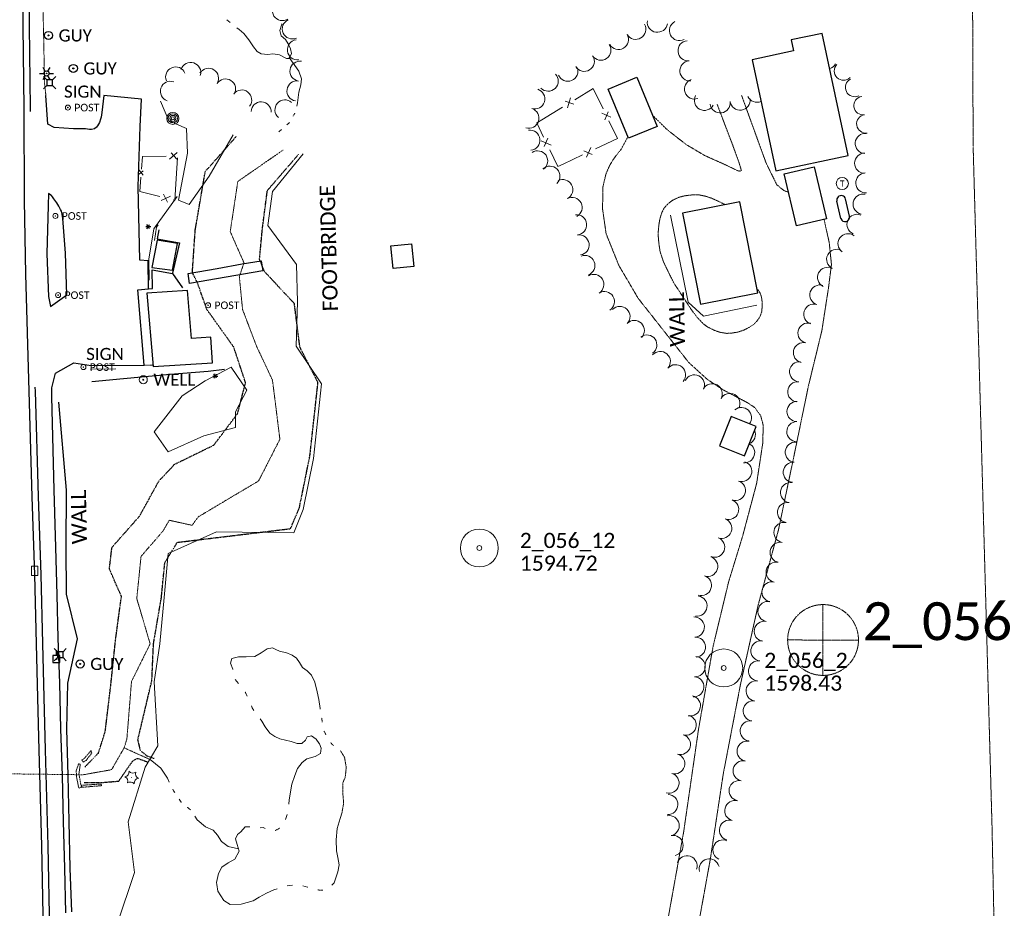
# Model space of a CAD drawing. Extents: x 386237 to 390135, y 96958 to 113752.
# Tile 69 of 116: x 388613 to 389003, y 103541 to 103892. Entities that reach past the tile are written whole.
import ezdxf
from ezdxf.enums import TextEntityAlignment as Align
from ezdxf.lldxf.tags import DXFTag

# ---------------------------------------------------------------- set-up
doc = ezdxf.new("R2010")
doc.units = 0
doc.header["$MEASUREMENT"] = 0
for name, pattern in [('Echnl', [0.68, 0.25, -0.03, 0.02, -0.03, 0.02, -0.03, 0.02, -0.03, 0.25]), ('Wisdot1', [0.0625, 0.03125, -0.03125]), ('Wisdot3', [0.1875, 0.125, -0.0625]), ('Wisdot5', [0.1, 0.05, -0.05]), ('Wisdot6', [0.375, 0.125, -0.0625, 0.03125, -0.0625, 0.03125, -0.0625])]:
    doc.linetypes.add(name, pattern=pattern)
for name, color, linetype, lineweight in [('E_BLD', 231, 'Continuous', 25), ('E_DRN', 41, 'Continuous', 18), ('E_DRN_Pipe', 171, 'Wisdot5', 18), ('E_DTM_BreakLines', 31, 'Continuous', 25), ('E_DWY', 51, 'Wisdot3', 18), ('E_FEN_Generic', 41, 'Efen', 18), ('E_LAND_TreeLine', 81, 'Etrel', 18), ('E_LAND_Vegetation', 81, 'Continuous', 18), ('E_LTG', 21, 'Continuous', 25), ('E_MAP_Limits', 81, 'Wisdot3', 18), ('E_MAP_PassPoints', 41, 'Continuous', 18), ('E_MISCPROP', 31, 'Continuous', 18), ('E_MISCPROP_Railing', 31, 'Continuous', 18), ('E_MISCPROP_Solid', 231, 'Continuous', 18), ('E_MISCPROP_Well', 131, 'Continuous', 18), ('E_PATH_Sidewalk', 51, 'Wisdot5', 18), ('E_RDWY', 21, 'Continuous', 25), ('E_RDWY_AsphConc', 201, 'Continuous', 25), ('E_SGN', 21, 'Continuous', 18), ('E_STRUCT', 41, 'Continuous', 25), ('E_STRUCT_WingWall', 41, 'Wisdot1', 18), ('E_UTL_AG_Bold', 31, 'Continuous', 25), ('E_UTL_EGuyWire', 201, 'Continuous', 25), ('E_UTL_EPowerPole', 231, 'Eelec', 25), ('E_WAL', 41, 'Continuous', 25), ('E_WTR', 131, 'Wisdot6', 18), ('E_WTR_Channel', 131, 'Echnl', 18), ('E_WTR_Edge', 131, 'Echnl', 25), ('E_WTR_Elevations', 131, 'Continuous', 18)]:
    doc.layers.add(name, color=color, linetype=linetype, lineweight=lineweight)
doc.styles.add('CalibriLight', font='calibril.ttf')
tags = doc.linetypes.add('Eelec', pattern='A,0.275,-0.05,["E",CalibriLight,S=0.07,R=0,X=-0.025,Y=-0.035],-0.05,0.875', length=1.25).pattern_tags.tags
tags[6] = DXFTag(74, 10)
doc.linetypes.add('Efen', pattern='A,0.105,-0.0325,[20,dgnlstyle-ewdotudls.shx,S=0.000293,R=0,X=0,Y=0],-0.0325,0.105', length=0.275)
doc.linetypes.add('Etrel', pattern='A,0,[14,dgnlstyle-ewdotudls.shx,S=0.00065925,R=0,X=0,Y=0],-0.082294', length=0.082294)

# ---------------------------------------------------------------- blocks, each defined once
blk = doc.blocks.new('PP')
at = {"layer": 'E_MAP_PassPoints', "lineweight": 0}
for radius in [7.5, 0.96]:
    blk.add_circle((0, 0), radius, dxfattribs=at)
blk = doc.blocks.new('PHOTOC')
at = {"layer": 'E_MAP_Limits', "lineweight": 0}
for p, q in [((0.12, 14.06), (0.06, -13.8)), ((-13.79, 0.03), (14.12, 0.01))]:
    blk.add_line(p, q, dxfattribs=at)
blk.add_circle((0.17, 0.03), 14, dxfattribs=at)
blk = doc.blocks.new('GUY')
at = {"color": 0, "linetype": 'ByBlock', "lineweight": -2, "transparency": 16777216}
for radius in [4, 0.5]:
    blk.add_circle((0, 0), radius, dxfattribs=at)
at = {"color": 0, "linetype": 'ByBlock', "lineweight": -2, "transparency": 16777216, "style": 'CalibriLight'}
blk.add_text('GUY', height=12, dxfattribs=at).set_placement((10, 0), align=Align.MIDDLE_LEFT)
blk = doc.blocks.new('INLET')
at = {"color": 0, "linetype": 'ByBlock', "lineweight": -2, "transparency": 16777216, "flags": 128}
blk.add_lwpolyline([(-7.5, 10), (7.5, 10), (7.5, 0), (-7.5, 0)], close=True, dxfattribs=at)
blk = doc.blocks.new('LPOL')
at = {"color": 0, "linetype": 'ByBlock', "lineweight": -2, "transparency": 16777216}
for p, q in [((-4, 0), (-1.5, 0)), ((-0.75, 1.3), (-2, 3.46)), ((0.75, 1.3), (2, 3.46)), ((1.5, 0), (4, 0)), ((-2, -3.46), (-0.75, -1.3)), ((2, -3.46), (0.75, -1.3))]:
    blk.add_line(p, q, dxfattribs=at)
for radius in [1.5, 1.5, 1.5, 0.125]:
    blk.add_circle((0, 0), radius, dxfattribs=at)
blk = doc.blocks.new('PED')
at = {"color": 0, "linetype": 'ByBlock', "lineweight": -2, "transparency": 16777216}
for p, q in [((-2.5, 2.5), (-5.33, 5.33)), ((2.5, 2.5), (5.33, 5.33)), ((-2.5, -2.5), (-5.33, -5.33)), ((2.5, -2.5), (5.33, -5.33))]:
    blk.add_line(p, q, dxfattribs=at)
at = {"color": 0, "linetype": 'ByBlock', "lineweight": -2, "transparency": 16777216, "flags": 128}
blk.add_lwpolyline([(-2.5, -2.5), (2.5, -2.5), (2.5, 2.5), (-2.5, 2.5)], close=True, dxfattribs=at)
blk = doc.blocks.new('POLE')
at = {"color": 0, "linetype": 'ByBlock', "lineweight": -2, "transparency": 16777216}
for radius in [4.46, 3.35, 2.23, 1.12]:
    blk.add_circle((0, 0), radius, dxfattribs=at)
blk = doc.blocks.new('PPOL')
at = {"color": 0, "linetype": 'ByBlock', "lineweight": -2, "transparency": 16777216}
blk.add_line((-0.1, 4.5), (-0.1, 11.6), dxfattribs=at)
at = {"color": 0, "linetype": 'ByBlock', "lineweight": -2, "transparency": 16777216, "flags": 128}
blk.add_lwpolyline([(-4.6, -4.5), (4.4, -4.5), (4.4, 4.5), (-4.6, 4.5)], close=True, dxfattribs=at)
at = {"color": 0, "linetype": 'ByBlock', "lineweight": -2, "transparency": 16777216}
blk.add_circle((0, 0), 0.582, dxfattribs=at)
blk = doc.blocks.new('SIGN')
at = {"color": 0, "linetype": 'ByBlock', "lineweight": -2, "transparency": 16777216, "style": 'CalibriLight'}
blk.add_text('SIGN', height=12, dxfattribs=at).set_placement((0, 0), align=Align.MIDDLE_CENTER)
blk = doc.blocks.new('TANK')
at = {"color": 0, "linetype": 'ByBlock', "lineweight": -2, "transparency": 16777216}
blk.add_circle((0, 0), 10.9, dxfattribs=at)
at = {"color": 0, "linetype": 'ByBlock', "lineweight": -2, "transparency": 16777216, "style": 'CalibriLight'}
blk.add_text('T', height=10.8, dxfattribs=at).set_placement((0, 0), align=Align.MIDDLE_CENTER)
blk = doc.blocks.new('WELL')
at = {"color": 0, "linetype": 'ByBlock', "lineweight": -2, "transparency": 16777216}
for radius in [4, 0.5]:
    blk.add_circle((0, 0), radius, dxfattribs=at)
at = {"color": 0, "linetype": 'ByBlock', "lineweight": -2, "transparency": 16777216, "style": 'CalibriLight'}
blk.add_text('WELL', height=12, dxfattribs=at).set_placement((10, 0), align=Align.MIDDLE_LEFT)

msp = doc.modelspace()

# ---------------------------------------------------------------- linework, layer by layer
at = {"layer": 'E_BLD', "ltscale": 5}
for p, q in [((388930.62, 103886.85), (388918.37, 103884.25)), ((388918.37, 103884.25), (388919.3, 103879.89)), ((388940.88, 103838.6), (388930.62, 103886.85)), ((388919.3, 103879.89), (388902.89, 103876.41)), ((388902.89, 103876.41), (388912.23, 103832.5)), ((388845.96, 103864.85), (388857.34, 103869.55)), ((388857.34, 103869.55), (388865.39, 103850.05)), ((388854.01, 103845.35), (388845.96, 103864.85)), ((388865.39, 103850.05), (388854.01, 103845.35)), ((388912.23, 103832.5), (388940.88, 103838.6)), ((388915.62, 103831.34), (388927.51, 103834.1)), ((388927.51, 103834.1), (388932.3, 103813.49)), ((388920.41, 103810.72), (388915.62, 103831.34)), ((388898.01, 103820.24), (388875.35, 103815.74)), ((388905.14, 103784.31), (388898.01, 103820.24)), ((388875.35, 103815.74), (388882.48, 103779.82)), ((388932.3, 103813.49), (388920.41, 103810.72)), ((388667.76, 103805.1), (388665.62, 103794.31)), ((388675.78, 103803.77), (388667.76, 103805.1)), ((388673.84, 103793.21), (388675.78, 103803.77)), ((388760.07, 103802.9), (388768.32, 103803.64)), ((388760.98, 103793.88), (388760.07, 103802.9)), ((388768.32, 103803.64), (388769.21, 103794.71)), ((388665.62, 103794.31), (388673.84, 103793.21)), ((388769.21, 103794.71), (388760.98, 103793.88)), ((388679.71, 103785.13), (388663.63, 103784.1)), ((388663.63, 103784.1), (388666.16, 103755.1)), ((388681.27, 103766.13), (388679.71, 103785.13)), ((388882.48, 103779.82), (388905.14, 103784.31)), ((388688.89, 103766.75), (388681.27, 103766.13)), ((388689.56, 103756.62), (388688.89, 103766.77)), ((388689.56, 103756.62), (388688.89, 103766.75)), ((388666.16, 103755.1), (388689.56, 103756.62)), ((388894.58, 103735.36), (388889.98, 103723.75)), ((388904.51, 103731.43), (388894.58, 103735.36)), ((388899.91, 103719.81), (388904.51, 103731.43)), ((388889.98, 103723.75), (388899.91, 103719.81))]:
    msp.add_line(p, q, dxfattribs=at)
at = {"layer": 'E_BLD'}
for p, q in [((388941.4, 103814.51), (388939.83, 103821.36)), ((388938.01, 103813.63), (388936.42, 103820.55))]:
    msp.add_line(p, q, dxfattribs=at)
for centre, start, end in [((388938.13, 103820.94), 13.7305, 196.1909), ((388939.69, 103814.13), 196.5496, 12.5669)]:
    msp.add_arc(centre, 1.75, start, end, dxfattribs=at)
at = {"layer": 'E_DRN_Pipe', "ltscale": 5}
msp.add_line((388638.47, 103593.67), (388555.54, 103594.71), dxfattribs=at)
at = {"layer": 'E_DTM_BreakLines'}
for p, q in [((388631.86, 103706.18), (388628.86, 103741.08)), ((388631.79, 103683.73), (388631.86, 103706.18)), ((388631.9, 103665.04), (388631.79, 103683.73)), ((388636.2, 103647.38), (388631.9, 103665.04)), ((388632.49, 103629.92), (388636.2, 103647.38)), ((388632.03, 103611.76), (388632.49, 103629.92)), ((388632.59, 103593.36), (388632.03, 103611.76)), ((388632.93, 103575.17), (388632.59, 103593.36)), ((388633.37, 103556.68), (388632.93, 103575.17)), ((388633.97, 103539.41), (388633.37, 103556.68))]:
    msp.add_line(p, q, dxfattribs=at)
at = {"layer": 'E_DWY', "flags": 128}
for points in [[(388898.78, 103862.25), (388908.43, 103835.61), (388912.68, 103826.97), (388915.48, 103824.69), (388917.33, 103823.99)], [(388863.9, 103854.11), (388869.17, 103848.93), (388876.69, 103843), (388884.05, 103838.62), (388892.95, 103834.61), (388897.31, 103832.49), (388898.11, 103832.38), (388898.68, 103832.63), (388897.77, 103835.7), (388895.29, 103842.54), (388889.06, 103858.88)], [(388827.93, 103473.52), (388836.86, 103472.79), (388844.79, 103474.4), (388850.54, 103477.95), (388856.95, 103484.73), (388860.03, 103493.14), (388867.59, 103525.1), (388875.87, 103571.15), (388881.75, 103611.82), (388887.48, 103644.38), (388893.55, 103669.68), (388899.16, 103688.02), (388904.71, 103708.92), (388907.18, 103725.16), (388907.26, 103732.07), (388906.29, 103735.72), (388903.99, 103738.84), (388901.23, 103740.73), (388891.84, 103745.68), (388885.29, 103749.94), (388877.88, 103756.68), (388857.9, 103782.05), (388850.24, 103795.08), (388845.21, 103807.59), (388843.81, 103817.31), (388843.9, 103826), (388845.14, 103831.26), (388846.57, 103834.57), (388848.09, 103837.09), (388851.22, 103841.16), (388853.71, 103845.76), (388853.76, 103845.95)], [(388904.88, 103785.61), (388905.38, 103785.33), (388906.12, 103784.1), (388906.62, 103782.58), (388906.92, 103780.35), (388906.78, 103777.04), (388906.21, 103775.27), (388905.4, 103773.82), (388903.93, 103772.09), (388902.02, 103770.73), (388899.67, 103769.53), (388897.29, 103768.73), (388895.2, 103768.38), (388892.89, 103768.21), (388890.31, 103768.63), (388888.11, 103769.36), (388885.37, 103770.73), (388883.58, 103772.05), (388881.2, 103774.54), (388878.74, 103777.85), (388871.99, 103788.12), (388869.75, 103792.62), (388867.83, 103796.6), (388866.52, 103800.65), (388866.02, 103804.16), (388865.75, 103807.49), (388866.02, 103810.88), (388866.44, 103813.46), (388867.21, 103815.93), (388868.06, 103817.67), (388869.59, 103819.4), (388871.56, 103820.9), (388873.98, 103822.04), (388876.25, 103822.62), (388879.57, 103823.03), (388881.9, 103823), (388884.7, 103822.4), (388886.9, 103821.66), (388889.27, 103820.6), (388892.3, 103819.11)], [(388931.35, 103813.27), (388933.38, 103804.23), (388934.28, 103795.45), (388933.08, 103786.04), (388930.47, 103769.2), (388925.2, 103747.54), (388920.33, 103723.95), (388913.32, 103690.46), (388905.32, 103660.82), (388898.3, 103629.31), (388891.49, 103593.88), (388886.44, 103560.59), (388876.88, 103507.7), (388872.07, 103483.52), (388871.74, 103475.2), (388873.4, 103470.64), (388877.36, 103468.83)]]:
    msp.add_lwpolyline(points, dxfattribs=at)
at = {"layer": 'E_FEN_Generic', "flags": 128}
msp.add_lwpolyline([(388675.7, 103822.32), (388666.43, 103809.53), (388664.39, 103797.58), (388664.61, 103789.25)], dxfattribs=at)
at = {"layer": 'E_LAND_TreeLine'}
for p, q in [((388672.38, 103852.29), (388669.01, 103860.04)), ((388669.01, 103860.04), (388672.38, 103852.29)), ((388672.38, 103852.29), (388679.27, 103849.23)), ((388679.27, 103849.23), (388679.69, 103839.42)), ((388688.34, 103830.38), (388697.79, 103846.68)), ((388679.69, 103839.42), (388676.14, 103820.88)), ((388725.4, 103839.16), (388713.27, 103824.31)), ((388680.44, 103819.14), (388688.34, 103830.38)), ((388713.27, 103824.31), (388711.51, 103810.88)), ((388676.14, 103820.88), (388680.44, 103819.14)), ((388711.51, 103810.88), (388722.76, 103795.4)), ((388722.76, 103795.4), (388723.21, 103780.74)), ((388723.21, 103780.74), (388722.66, 103763.1)), ((388722.66, 103763.1), (388732.7, 103748.28)), ((388696.98, 103754.83), (388686.69, 103749.41)), ((388703.24, 103745.74), (388696.98, 103754.83)), ((388686.69, 103749.41), (388677.64, 103743.57)), ((388732.7, 103748.28), (388729.48, 103718.78)), ((388677.64, 103743.57), (388666.51, 103729.33)), ((388698.71, 103737.17), (388703.24, 103745.74)), ((388698.69, 103730.95), (388698.71, 103737.17)), ((388666.51, 103729.33), (388672.12, 103721.34)), ((388686.25, 103727.67), (388698.69, 103730.95)), ((388672.12, 103721.34), (388686.25, 103727.67)), ((388729.48, 103718.78), (388725.49, 103698.56)), ((388725.49, 103698.56), (388721.73, 103689.38)), ((388691.18, 103689.69), (388672.12, 103681.22)), ((388721.73, 103689.38), (388691.18, 103689.69)), ((388672.12, 103681.22), (388670.53, 103663.73)), ((388670.53, 103663.73), (388668.85, 103645.42)), ((388668.85, 103645.42), (388666.61, 103630.4)), ((388666.61, 103630.4), (388667.99, 103605.16)), ((388667.99, 103605.16), (388663.01, 103596.67)), ((388663.01, 103596.67), (388656.27, 103575.01)), ((388656.27, 103575.01), (388658.82, 103554.96)), ((388658.82, 103554.96), (388651.92, 103534.58))]:
    msp.add_line(p, q, dxfattribs=at)
at = {"layer": 'E_LAND_Vegetation'}
msp.add_circle((388657.65, 103592.59), 0.0558, dxfattribs=at)
for centre, radius, start, end in [((388717.25, 103895.87), 3.97, 122.7254, 302.7101), ((388721.16, 103888.6), 3.97, 113.7465, 293.7312), ((388865.48, 103891.27), 3.99, 171.278, 351.2627), ((388874.2, 103887.98), 3.99, 117.4824, 297.467), ((388856.94, 103888.46), 3.99, 210.773, 30.7576), ((388723.17, 103880.39), 3.97, 97.7515, 277.7362), ((388850.06, 103884.45), 3.99, 210.2596, 30.2443), ((388877.61, 103879.99), 3.99, 95.3134, 275.2981), ((388843.14, 103880.22), 3.99, 214.0524, 34.0371), ((388724.19, 103871.93), 3.97, 81.2813, 261.266), ((388836.58, 103875.82), 3.99, 211.8796, 31.8643), ((388878.35, 103872.04), 3.99, 95.3134, 275.2981), ((388675.06, 103869.62), 3.97, 23.0632, 203.0479), ((388681, 103871.4), 3.97, 342.5618, 162.5465), ((388688.03, 103869.09), 3.97, 327.965, 147.9497), ((388830.05, 103871.88), 3.99, 202.4206, 22.4053), ((388932.53, 103876.41), 3.66, 286.7402, 335.0385), ((388939.04, 103871.97), 3.66, 135.1219, 315.1066), ((388694.77, 103864.88), 3.97, 327.965, 147.9497), ((388822.29, 103867.99), 3.99, 223.9684, 43.953), ((388880.15, 103864.87), 3.99, 109.7826, 289.7672), ((388943.44, 103865.46), 3.66, 116.3499, 296.3346), ((388672.99, 103863.93), 3.97, 70.8682, 250.8529), ((388701.14, 103860.5), 3.97, 322.4344, 142.4191), ((388722.99, 103864.08), 3.97, 81.2813, 261.266), ((388816.99, 103860.95), 3.99, 253.0084, 72.993), ((388718.27, 103856.58), 3.97, 48.5768, 228.5615), ((388884.06, 103860.38), 3.99, 151.6264, 331.6111), ((388898.17, 103860.45), 3.99, 187.8565, 7.8412), ((388904.83, 103863.59), 3.99, 204.8542, 293.1737), ((388946.78, 103858.31), 3.66, 98.7069, 278.6916), ((388708.84, 103855.81), 3.97, 357.9623, 177.9469), ((388814.66, 103853.32), 3.99, 253.0084, 72.993), ((388890.26, 103859.36), 3.99, 187.8565, 7.8412), ((388947.89, 103851.07), 3.66, 98.7069, 278.6916), ((388815.04, 103844.59), 3.99, 276.7824, 96.767), ((388947.66, 103843.33), 3.99, 85.1069, 265.0916), ((388818.12, 103836.42), 3.99, 303.6715, 123.6561), ((388947.43, 103835.52), 3.99, 89.3092, 269.2938), ((388822.97, 103830.37), 3.99, 314.1199, 134.1046), ((388947.91, 103827.74), 3.99, 94.0937, 274.0784), ((388828.05, 103825.05), 3.99, 297.6896, 117.6743), ((388831.76, 103817.99), 3.99, 297.6896, 117.6743), ((388946.81, 103819.34), 3.99, 78.9617, 258.9464), ((388833.53, 103811.17), 3.99, 275.8897, 95.8744), ((388944.38, 103811.31), 3.99, 67.45, 247.4347), ((388834.49, 103803.17), 3.99, 278.2677, 98.2523), ((388940.85, 103803.64), 3.99, 53.4927, 233.4773), ((388836.8, 103795.08), 3.99, 291.8402, 111.8248), ((388936.36, 103797.48), 3.99, 63.1528, 243.1374), ((388932.76, 103790.37), 3.99, 63.1528, 243.1374), ((388840.33, 103787.56), 3.99, 301.7892, 121.7739), ((388929.72, 103783.39), 3.99, 72.4589, 252.4435), ((388844.53, 103780.79), 3.99, 301.7892, 121.7739), ((388850.66, 103774.89), 3.99, 316.6533, 136.638), ((388927.32, 103775.79), 3.99, 72.4589, 252.4435), ((388856.33, 103769.36), 3.99, 315.2906, 135.2753), ((388925.03, 103768.33), 3.99, 76.7929, 256.7776), ((388861.29, 103763.63), 3.99, 305.427, 125.4117), ((388923.21, 103760.56), 3.99, 76.7929, 256.7776), ((388866.61, 103757.1), 3.99, 318.9137, 138.8984), ((388872.62, 103751.86), 3.99, 318.9137, 138.8984), ((388921.7, 103753.05), 3.99, 84.8181, 264.8028), ((388880.11, 103747.85), 3.99, 334.2799, 154.2646), ((388887.14, 103744.33), 3.99, 331.3804, 151.365), ((388920.97, 103745.11), 3.99, 84.8181, 264.8028), ((388894.14, 103740.51), 3.99, 331.3804, 151.365), ((388920.68, 103737.32), 3.99, 89.5513, 269.536), ((388898.67, 103734.94), 3.99, 322.1674, 129.5674), ((388920.62, 103729.35), 3.99, 89.5513, 269.536), ((388900.26, 103728.29), 3.99, 292.9319, 23.8519), ((388899.96, 103721.05), 3.99, 263.0848, 62.497), ((388919.99, 103721.22), 3.99, 84.3901, 264.3748), ((388898.81, 103713.61), 3.99, 251.5468, 71.5314), ((388919.21, 103713.29), 3.99, 84.3901, 264.3748), ((388896.29, 103706.05), 3.99, 251.5468, 71.5314), ((388918.11, 103705.28), 3.99, 81.389, 261.3736), ((388893.65, 103698.59), 3.99, 249.8617, 69.8464), ((388916.92, 103697.4), 3.99, 81.389, 261.3736), ((388890.9, 103691.11), 3.99, 249.8617, 69.8464), ((388915.51, 103689.47), 3.99, 79.1885, 259.1732), ((388888.09, 103683.67), 3.99, 249.3231, 69.3078), ((388914.01, 103681.64), 3.99, 79.1885, 259.1732), ((388885.34, 103676.08), 3.99, 251.9236, 71.9082), ((388912.42, 103673.79), 3.99, 78.0389, 258.0235), ((388882.87, 103668.51), 3.99, 251.9236, 71.9082), ((388910.77, 103665.99), 3.99, 78.0389, 258.0235), ((388881.12, 103660.39), 3.99, 261.8533, 81.838), ((388909.21, 103658.23), 3.99, 79.4481, 259.4328), ((388880.05, 103652.08), 3.99, 273.287, 93.2717), ((388907.74, 103650.39), 3.99, 79.4481, 259.4328), ((388880.51, 103644.12), 3.99, 273.287, 93.2717), ((388906.42, 103642.67), 3.99, 83.1644, 263.149), ((388880.42, 103636.43), 3.99, 266.0667, 86.0514), ((388905.47, 103634.75), 3.99, 83.1644, 263.149), ((388879.87, 103628.47), 3.99, 266.0667, 86.0514), ((388904.5, 103626.78), 3.99, 81.5381, 261.5228), ((388878.53, 103620.94), 3.99, 257.8298, 77.8145), ((388903.33, 103618.9), 3.99, 81.5381, 261.5228), ((388876.84, 103613.31), 3.99, 253.583, 73.5676), ((388902.15, 103611.01), 3.99, 81.5381, 261.5228), ((388874.58, 103605.66), 3.99, 253.583, 73.5676), ((388900.95, 103603.02), 3.99, 78.5777, 258.5623), ((388872.32, 103598.02), 3.99, 253.4463, 73.431), ((388899.37, 103595.21), 3.99, 78.5777, 258.5623), ((388654.19, 103591.11), 1.97, 340.2113, 65.9762), ((388654.66, 103594.83), 1.97, 280.2067, 5.9716), ((388658.1, 103596.32), 1.97, 220.2113, 305.9762), ((388661.11, 103594.06), 1.97, 160.2113, 245.9762), ((388870.05, 103590.38), 3.99, 253.4463, 73.431), ((388657.2, 103588.85), 1.97, 40.2113, 125.9762), ((388897.79, 103587.39), 3.99, 78.5777, 258.5623), ((388869.58, 103581.91), 3.99, 268.1193, 88.104), ((388896.05, 103579.48), 3.99, 74.8508, 254.8355), ((388870.12, 103573.53), 3.99, 281.2069, 101.1916), ((388893.96, 103571.79), 3.99, 74.8508, 254.8355), ((388871.66, 103565.71), 3.99, 281.2069, 101.1916), ((388891.38, 103563.94), 3.99, 66.349, 246.3336), ((388877.17, 103557.64), 3.99, 341.4435, 161.4282), ((388885.96, 103556.42), 3.99, 14.0259, 194.0106)]:
    msp.add_arc(centre, radius, start, end, dxfattribs=at)
at = {"layer": 'E_LAND_Vegetation', "extrusion": (0, 0, -1)}
msp.add_arc((-388660.66, 103590.33), 1.97, 354.0728, 79.7489, dxfattribs=at)
at = {"layer": 'E_LTG', "ltscale": 5}
for p, q in [((388663.22, 103810.42), (388663.85, 103810.42)), ((388664.03, 103810.74), (388663.72, 103811.28)), ((388663.72, 103809.55), (388664.03, 103810.09)), ((388664.41, 103810.74), (388664.72, 103811.28)), ((388664.72, 103809.55), (388664.41, 103810.09)), ((388664.6, 103810.42), (388665.22, 103810.42)), ((388689.68, 103751.36), (388690.3, 103751.36)), ((388690.49, 103751.69), (388690.18, 103752.23)), ((388690.87, 103751.69), (388691.18, 103752.23)), ((388691.05, 103751.36), (388691.68, 103751.36)), ((388690.18, 103750.5), (388690.49, 103751.04)), ((388691.18, 103750.5), (388690.87, 103751.04))]:
    msp.add_line(p, q, dxfattribs=at)
at = {"layer": 'E_LTG'}
for centre, radius in [((388664.22, 103810.42), 0.375), ((388664.22, 103810.42), 0.0312), ((388690.68, 103751.36), 0.375), ((388690.68, 103751.36), 0.0312)]:
    msp.add_circle(centre, radius, dxfattribs=at)
at = {"layer": 'E_MAP_Limits', "lineweight": 0, "flags": 128}
for points in [[(388996.22, 104660.02), (388992.25, 104243.16), (388989.66, 104005.95), (388990.29, 103842.03)], [(388929.05, 102918.88), (388947.08, 102976.19), (388969.89, 103087.36), (388988.51, 103228.66), (388996.61, 103336.26), (389000.08, 103458.32), (388997.77, 103572.53), (388990.29, 103842.03)]]:
    msp.add_lwpolyline(points, dxfattribs=at)
at = {"layer": 'E_MISCPROP'}
for centre, radius in [((388632.44, 103857.51), 1), ((388632.44, 103857.51), 0.125), ((388627.49, 103814.64), 1), ((388627.49, 103814.64), 0.125), ((388628.56, 103783.35), 1), ((388628.56, 103783.35), 0.125), ((388687.84, 103779.32), 1), ((388687.84, 103779.32), 0.125), ((388638.56, 103754.89), 1), ((388638.56, 103754.89), 0.125)]:
    msp.add_circle(centre, radius, dxfattribs=at)
at = {"layer": 'E_MISCPROP_Railing', "ltscale": 5}
for p, q in [((388831.17, 103861.36), (388829.91, 103857.35)), ((388832.49, 103858.92), (388829.04, 103859.99)), ((388847.11, 103853.73), (388843.51, 103855.25)), ((388844.75, 103852.72), (388846.03, 103855.82)), ((388822.15, 103845.38), (388820.74, 103842.06)), ((388819.59, 103844.32), (388823.46, 103842.66)), ((388837.44, 103837.84), (388839.14, 103841.68)), ((388675.67, 103839.77), (388672.66, 103837.06)), ((388675.57, 103837.11), (388673.24, 103839.68)), ((388836.4, 103840.4), (388839.71, 103838.96)), ((388662.27, 103832.5), (388660.6, 103831.24)), ((388660.67, 103832.71), (388662.14, 103830.75)), ((388669.38, 103820.71), (388673, 103822.52)), ((388670.18, 103823.25), (388671.76, 103820.15))]:
    msp.add_line(p, q, dxfattribs=at)
at = {"layer": 'E_MISCPROP_Railing', "flags": 128}
for points in [[(388840.03, 103865.04), (388832.79, 103860.61)], [(388843.98, 103856.98), (388840.03, 103865.04)], [(388828, 103857.68), (388819.77, 103852.64)], [(388819.77, 103852.64), (388817.81, 103851.44), (388820.5, 103845.85)], [(388849.75, 103845.22), (388846.28, 103852.3)], [(388841, 103841.14), (388849.75, 103845.22)], [(388661.95, 103838.14), (388661.58, 103833.22)], [(388671.24, 103838.27), (388661.95, 103838.14)], [(388675.27, 103829.44), (388675.84, 103837.59)], [(388822.93, 103840.79), (388826.11, 103834.19), (388828.22, 103835.18)], [(388828.22, 103835.18), (388835.91, 103838.76)], [(388661.33, 103829.96), (388660.91, 103824.36)], [(388674.05, 103820.98), (388674.67, 103820.82), (388675.27, 103829.44)], [(388660.91, 103824.36), (388668.82, 103822.32)], [(388904.76, 103779.37), (388883.69, 103775.01), (388877.64, 103780.55), (388870.66, 103814.99)], [(388666.65, 103804.9), (388667.42, 103810.23), (388668.07, 103811.16)]]:
    msp.add_lwpolyline(points, dxfattribs=at)
at = {"layer": 'E_PATH_Sidewalk', "flags": 128}
for points in [[(388623.76, 103862.28), (388623.24, 103866.97), (388623.24, 103866.97), (388622.54, 103900.95), (388622.19, 103923.45), (388623.06, 103932.9), (388624.63, 103940.82), (388626.9, 103947.94), (388631.17, 103959.28), (388636.62, 103970.58), (388641.98, 103981.31), (388647.35, 103991.81), (388650.96, 104000.8), (388652.8, 104008.27), (388653.91, 104016.86), (388654.41, 104031.12), (388654.69, 104057.17), (388654.89, 104077.27), (388655.74, 104085.2), (388656.34, 104088.7)], [(388662.54, 103755.67), (388666.12, 103755.66)]]:
    msp.add_lwpolyline(points, dxfattribs=at)
at = {"layer": 'E_RDWY', "flags": 128}
for points in [[(388615.36, 103820.74), (388615.15, 103857.2), (388614.72, 103889.74), (388614.5, 103920.81), (388614.33, 103954.42), (388614.36, 103988.22), (388614.63, 104021.54), (388614.9, 104058.88), (388614.97, 104066.14), (388615.34, 104069.95), (388616.41, 104073.66), (388617.82, 104076.96), (388619.65, 104079.95), (388621.91, 104082.96), (388624.53, 104085.62), (388627.79, 104088), (388630.41, 104089.42), (388632.86, 104090.51), (388635.4, 104091.24), (388637.9, 104091.84), (388640.52, 104092.04), (388642.25, 104092.2), (388642.48, 104089.71)], [(388617.66, 103855.97), (388617.65, 103857.22), (388617.22, 103889.77), (388617, 103920.82), (388616.83, 103954.42), (388616.86, 103988.21), (388617.13, 104021.52), (388617.4, 104058.85), (388617.47, 104066), (388617.8, 104069.48), (388618.77, 104072.81), (388620.05, 104075.81), (388621.72, 104078.55), (388623.8, 104081.33), (388626.17, 104083.72), (388629.13, 104085.89), (388631.51, 104087.18), (388633.72, 104088.16), (388636.04, 104088.83), (388638.29, 104089.36), (388640.73, 104089.55), (388642.48, 104089.71)], [(388619.32, 103311.63), (388621.88, 103342.55), (388623.65, 103376.35), (388624.68, 103404.62), (388625.15, 103433.14), (388624.93, 103460.37), (388624.28, 103488.15), (388622.86, 103531.47), (388622.11, 103565.52), (388621.05, 103603.4), (388620.51, 103624.16), (388620.04, 103645.49), (388619.34, 103672.7), (388618.29, 103703.63), (388617.08, 103745.34), (388615.89, 103791.61), (388615.36, 103820.71)], [(388625.56, 103525.44), (388625.36, 103531.54), (388624.61, 103565.59), (388623.55, 103603.47), (388623.01, 103624.22), (388622.54, 103645.55), (388621.84, 103672.78), (388620.79, 103703.71), (388619.58, 103745.4), (388619.54, 103746.94)]]:
    msp.add_lwpolyline(points, dxfattribs=at)
at = {"layer": 'E_RDWY_AsphConc', "ltscale": 5}
for p, q in [((388624.5, 103850.92), (388623.76, 103862.28)), ((388646.6, 103862.35), (388645.9, 103855.53)), ((388661.54, 103860.9), (388646.6, 103862.35)), ((388661.06, 103850), (388661.54, 103860.9)), ((388645.4, 103852.9), (388644.92, 103851.65)), ((388645.62, 103853.74), (388645.4, 103852.9)), ((388645.9, 103855.53), (388645.62, 103853.74)), ((388626.96, 103849.62), (388624.5, 103850.92)), ((388634.62, 103849.16), (388626.96, 103849.62)), ((388635.67, 103849.13), (388634.62, 103849.16)), ((388637.75, 103849.13), (388635.67, 103849.13)), ((388639.36, 103849.06), (388637.75, 103849.13)), ((388641.03, 103848.88), (388639.36, 103849.06)), ((388641.83, 103848.88), (388641.03, 103848.88)), ((388642.93, 103849.14), (388641.83, 103848.88)), ((388643.74, 103849.76), (388642.93, 103849.14)), ((388644.2, 103850.33), (388643.74, 103849.76)), ((388644.92, 103851.65), (388644.2, 103850.33)), ((388660.17, 103826.31), (388661.06, 103850)), ((388660.85, 103797.14), (388660.17, 103826.31)), ((388664.13, 103796.9), (388660.85, 103797.14)), ((388664.31, 103785.89), (388664.13, 103796.9)), ((388665.92, 103785.93), (388665.81, 103793.3)), ((388665.81, 103793.3), (388673.74, 103791.92)), ((388673.74, 103791.92), (388677.69, 103786.28)), ((388660.09, 103785.47), (388664.31, 103785.89)), ((388662.54, 103755.67), (388660.09, 103785.47)), ((388664.31, 103785.89), (388665.92, 103785.93)), ((388627.54, 103752.54), (388634.84, 103756.57)), ((388634.84, 103756.57), (388641.62, 103755.46)), ((388641.62, 103755.46), (388662.54, 103755.67)), ((388626.13, 103746.75), (388627.54, 103752.54)), ((388626.06, 103743.19), (388626.13, 103746.75)), ((388627.04, 103706.41), (388626.06, 103743.19)), ((388627.72, 103683.57), (388627.04, 103706.41)), ((388628.21, 103664.89), (388627.72, 103683.57)), ((388628.59, 103647.7), (388628.21, 103664.89)), ((388629.21, 103629.95), (388628.59, 103647.7)), ((388629.69, 103611.8), (388629.21, 103629.95)), ((388630.28, 103593.24), (388629.69, 103611.8)), ((388630.75, 103575.23), (388630.28, 103593.24)), ((388631.18, 103556.76), (388630.75, 103575.23)), ((388631.65, 103539.14), (388631.18, 103556.76))]:
    msp.add_line(p, q, dxfattribs=at)
at = {"layer": 'E_RDWY_AsphConc', "flags": 128}
msp.add_lwpolyline([(388625.58, 103778.91), (388631.97, 103783.52), (388631.49, 103800), (388630.5, 103813.62), (388630.21, 103815.38), (388629.86, 103816.49), (388629.56, 103817.21), (388628.85, 103818.57), (388628.06, 103819.78), (388626.93, 103821.37), (388626.36, 103822.21), (388625.97, 103822.73), (388625.72, 103822.93), (388624.72, 103823.49), (388624.59, 103818.85), (388624.16, 103799.66), (388624.83, 103782.83), (388625.58, 103778.91)], dxfattribs=at)
at = {"layer": 'E_SGN', "ltscale": 5}
msp.add_line((388641.33, 103754.09), (388651.41, 103754.18), dxfattribs=at)
at = {"layer": 'E_STRUCT', "ltscale": 5}
for p, q in [((388691.42, 103793.86), (388701.36, 103795.67)), ((388701.36, 103795.67), (388708.86, 103796.88)), ((388708.86, 103796.88), (388709.57, 103793.01)), ((388679.99, 103791.84), (388691.42, 103793.86)), ((388680.53, 103787.97), (388679.99, 103791.84)), ((388695.03, 103790.39), (388680.53, 103787.97)), ((388709.57, 103793.01), (388695.03, 103790.39))]:
    msp.add_line(p, q, dxfattribs=at)
at = {"layer": 'E_STRUCT_WingWall', "ltscale": 5}
for p, q in [((388639.05, 103600.3), (388637.99, 103599.44)), ((388641.63, 103603.22), (388639.05, 103600.3)), ((388639.66, 103599.36), (388641.86, 103602.19)), ((388641.86, 103602.19), (388641.63, 103603.22)), ((388636.7, 103598.01), (388635.73, 103595.3)), ((388637.36, 103597.82), (388636.7, 103598.01)), ((388636.8, 103594), (388637.36, 103597.82)), ((388637.99, 103599.44), (388638.49, 103598.69)), ((388638.49, 103598.69), (388639.66, 103599.36)), ((388635.73, 103595.3), (388635.89, 103592.7)), ((388635.89, 103592.7), (388636.74, 103588.43)), ((388637.78, 103588.72), (388636.8, 103594)), ((388636.74, 103588.43), (388637.78, 103588.72)), ((388645.64, 103590), (388637.86, 103589.51)), ((388637.86, 103589.51), (388637.97, 103588.72)), ((388637.97, 103588.72), (388645.72, 103589.35)), ((388645.72, 103589.35), (388645.64, 103590))]:
    msp.add_line(p, q, dxfattribs=at)
at = {"layer": 'E_WAL', "ltscale": 5}
for p, q in [((388668.39, 103809.15), (388667.8, 103805.58)), ((388667.8, 103805.58), (388676.58, 103804.03)), ((388676.58, 103804.03), (388673.83, 103792.06)), ((388654.42, 103750.43), (388672.9, 103752.1)), ((388672.9, 103752.1), (388687.86, 103753.28)), ((388687.86, 103753.28), (388694.31, 103754.05)), ((388641.9, 103749.21), (388654.42, 103750.43))]:
    msp.add_line(p, q, dxfattribs=at)
at = {"layer": 'E_WTR', "flags": 128}
for points in [[(388721.49, 103854.15), (388722.22, 103855.37)], [(388719.02, 103850.69), (388719.83, 103851.38), (388720.02, 103851.7)], [(388702.47, 103626.53), (388703.37, 103624.67)], [(388732.98, 103614.47), (388732.81, 103616.09), (388732.79, 103616.2)], [(388734.43, 103609.53), (388733.78, 103610.77), (388733.7, 103611.09)], [(388737.39, 103605.31), (388736.85, 103605.72), (388736.26, 103606.59)], [(388740.81, 103578.89), (388741.45, 103582.34), (388741.14, 103586.32), (388741.17, 103590.6), (388742.05, 103592.62), (388742.49, 103596.46), (388741.81, 103600.51), (388740.3, 103603.06), (388740.13, 103603.19)], [(388680.87, 103579.82), (388679.69, 103580.82)], [(388716.22, 103572.57), (388714.39, 103571.61)], [(388731.2, 103548.13), (388733.01, 103547.99), (388733.25, 103548.07)]]:
    msp.add_lwpolyline(points, dxfattribs=at)
at = {"layer": 'E_WTR_Channel'}
for p, q in [((388699.62, 103828.3), (388717.61, 103840.78)), ((388696.62, 103808.45), (388699.62, 103828.3)), ((388702.06, 103796.12), (388696.62, 103808.45)), ((388700.21, 103790.71), (388702.06, 103796.12)), ((388701.5, 103777.66), (388700.21, 103790.71)), ((388706.95, 103763.32), (388701.5, 103777.66)), ((388713.33, 103749.68), (388706.95, 103763.32)), ((388716.25, 103726.34), (388713.33, 103749.68)), ((388707.83, 103709.87), (388716.25, 103726.34)), ((388683.97, 103695.66), (388707.83, 103709.87)), ((388670.02, 103690.02), (388672.52, 103694.32)), ((388672.52, 103694.32), (388681.55, 103692.31)), ((388681.55, 103692.31), (388683.97, 103695.66)), ((388661.36, 103680.03), (388670.02, 103690.02)), ((388659.68, 103663.34), (388661.36, 103680.03)), ((388664.97, 103645.44), (388659.68, 103663.34)), ((388657.59, 103630.56), (388664.97, 103645.44)), ((388655.77, 103607.82), (388657.59, 103630.56)), ((388654.69, 103604.35), (388655.77, 103607.82)), ((388649.74, 103595.69), (388654.69, 103604.35)), ((388654.69, 103604.35), (388664.94, 103599.68)), ((388638.47, 103593.67), (388649.74, 103595.69))]:
    msp.add_line(p, q, dxfattribs=at)
at = {"layer": 'E_WTR_Edge'}
for p, q in [((388686.74, 103832.19), (388699.03, 103846.11)), ((388711.3, 103824.73), (388723.72, 103839.11)), ((388682.78, 103808.99), (388686.74, 103832.19)), ((388709.36, 103809.86), (388711.3, 103824.73)), ((388708.21, 103797.55), (388709.36, 103809.86)), ((388681.66, 103792.31), (388682.78, 103808.99)), ((388710.13, 103792.71), (388708.21, 103797.55)), ((388683.79, 103787.81), (388681.66, 103792.31)), ((388721.97, 103780.01), (388710.13, 103792.71)), ((388687.42, 103777.64), (388683.79, 103787.81)), ((388724.15, 103762.77), (388721.97, 103780.01)), ((388698.02, 103762.77), (388687.42, 103777.64)), ((388702.69, 103748.72), (388698.02, 103762.77)), ((388731.31, 103748.78), (388724.15, 103762.77)), ((388699.51, 103736.47), (388702.69, 103748.72)), ((388728.1, 103719.69), (388731.31, 103748.78)), ((388690.13, 103724.03), (388699.51, 103736.47)), ((388674.63, 103716.45), (388690.13, 103724.03)), ((388668.38, 103709.76), (388674.63, 103716.45)), ((388723.94, 103699.21), (388728.1, 103719.69)), ((388660.79, 103695.97), (388668.38, 103709.76)), ((388720.45, 103691), (388723.94, 103699.21)), ((388649.86, 103683.59), (388660.79, 103695.97)), ((388675.67, 103685.58), (388720.45, 103691)), ((388670.76, 103677.53), (388675.67, 103685.58)), ((388648.85, 103675.03), (388649.86, 103683.59)), ((388669.39, 103663.66), (388670.76, 103677.53)), ((388653.61, 103664.22), (388648.85, 103675.03)), ((388651.26, 103646.77), (388653.61, 103664.22)), ((388666.28, 103645.42), (388669.39, 103663.66)), ((388649.47, 103629.65), (388651.26, 103646.77)), ((388665.65, 103630.94), (388666.28, 103645.42)), ((388660.07, 103607.38), (388665.65, 103630.94)), ((388647.22, 103610.81), (388649.47, 103629.65)), ((388644.53, 103602.25), (388647.22, 103610.81)), ((388660.07, 103607.38), (388660.97, 103603.37)), ((388639.09, 103596.67), (388644.53, 103602.25)), ((388658.17, 103599.26), (388659.97, 103600.16)), ((388659.97, 103600.16), (388664.19, 103598.67)), ((388660.97, 103603.37), (388663.68, 103601.17)), ((388663.68, 103601.17), (388666.58, 103600.13)), ((388652.55, 103591.17), (388658.17, 103599.26)), ((388638.83, 103590.6), (388645.74, 103590.58)), ((388645.74, 103590.58), (388652.55, 103591.17))]:
    msp.add_line(p, q, dxfattribs=at)
at = {"layer": 'E_WTR_Elevations', "flags": 128}
for points in [[(388696.62, 103891.16), (388695.28, 103892.21)], [(388718.92, 103876.98), (388716.08, 103878.4), (388713.41, 103878.77), (388711.51, 103878.51), (388708.9, 103878.76), (388707.29, 103879.72), (388705.85, 103881.56), (388703.99, 103884.3), (388702.04, 103886.75), (388700.12, 103888.41), (388699.29, 103889.06)], [(388717.16, 103890.61), (388717.08, 103890.52), (388716.25, 103888.02), (388716.81, 103885.94), (388718.43, 103884.41), (388719.57, 103882.75), (388720.42, 103880.73), (388720.79, 103878.92), (388720.33, 103877.69), (388719.74, 103876.98), (388718.92, 103876.98)], [(388722.93, 103858.11), (388723.19, 103859.36), (388723.69, 103863.58), (388724.52, 103866.46), (388724.77, 103868.88), (388723.74, 103871.93), (388719.97, 103877.25)], [(388715.79, 103847.89), (388715.9, 103848.01), (388716.86, 103848.83)], [(388721.08, 103640.97), (388718.58, 103642.02), (388716.3, 103642.46), (388714.43, 103643.36), (388713.39, 103643.83), (388711.19, 103643.5), (388708.8, 103641.9), (388706.4, 103640.45), (388702.87, 103640.3), (388699.85, 103640.35), (388697.27, 103639.61), (388696.78, 103637.74), (388697.64, 103635.49), (388697.66, 103635.26)], [(388732.16, 103619.6), (388732.12, 103619.82), (388731.59, 103623.41), (388731.01, 103626.53), (388730.1, 103630.29), (388728.73, 103633.01), (388726.99, 103634.71), (388725.18, 103636.13), (388723.94, 103638.04), (388722.82, 103639.8), (388721.08, 103640.97)], [(388698.57, 103631.35), (388699.89, 103629.76)], [(388704.99, 103620.87), (388705.26, 103620.18), (388705.95, 103619.05)], [(388708.4, 103615.73), (388709.08, 103614.9), (388710.46, 103612.64), (388712.28, 103610.17), (388714.25, 103608.76), (388716.21, 103607.87), (388720.75, 103606.77), (388723.13, 103605.98), (388724.95, 103606.01), (388726.32, 103607.3), (388727.01, 103608.72), (388728.75, 103609.06), (388730.65, 103607.74), (388731.78, 103606.01)], [(388731.78, 103606.01), (388731.89, 103605.84), (388732.63, 103604.25), (388732.28, 103602.02), (388730.16, 103600.92), (388726.87, 103599.96), (388725.04, 103598.52), (388723.2, 103596.14), (388722.19, 103593.33), (388720.93, 103589.92), (388719.95, 103583.72), (388719.84, 103582.02)], [(388672.54, 103590.71), (388671.78, 103592.3), (388669.13, 103596.3), (388664.94, 103599.68)], [(388674.67, 103586.61), (388674.16, 103587.34), (388673.88, 103587.93)], [(388677.34, 103582.82), (388677.28, 103582.87), (388676.44, 103584.07)], [(388699.88, 103564.33), (388695.8, 103565.35), (388693.16, 103567.22), (388691.64, 103569.82), (388689.83, 103571.77), (388686.89, 103573.03), (388683.53, 103575.81), (388682.59, 103577.26)], [(388719.14, 103577.96), (388718.48, 103576)], [(388736.82, 103549.95), (388737.7, 103550.92), (388739.17, 103555.34), (388739.67, 103558.1), (388739.12, 103560.96), (388738.59, 103563.56), (388738.5, 103567.93), (388738.92, 103572.45), (388740.14, 103576.32), (388740.81, 103578.89)], [(388704.39, 103573.14), (388702.56, 103573.03), (388700.78, 103571.07), (388699.49, 103570), (388698.72, 103568.36), (388699.42, 103566.09), (388700.12, 103563.4), (388698.46, 103560.31), (388695.74, 103558.89), (388693.26, 103557.12), (388692.01, 103554.65), (388691.17, 103551.13), (388691.31, 103550.29)], [(388710.46, 103572.48), (388709.67, 103572.82), (388708.46, 103572.75)], [(388691.31, 103550.29), (388691.75, 103547.59), (388694.1, 103543.98), (388696.61, 103542.31), (388700.92, 103542.5), (388705.73, 103543.82), (388708.08, 103545.21), (388710.94, 103546.86), (388713.82, 103548.15), (388715.19, 103548.52)], [(388719.15, 103549.7), (388721.19, 103550.05)], [(388725.27, 103549.81), (388727.15, 103549.21), (388727.23, 103549.18)]]:
    msp.add_lwpolyline(points, dxfattribs=at)

# ---------------------------------------------------------------- block references
at = {"layer": 'E_DRN', "xscale": 0.25, "yscale": 0.25, "zscale": 0.25, "rotation": 90.65068342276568}
msp.add_blockref('INLET', (388620.53, 103674.35), dxfattribs=at)
at = {"layer": 'E_LTG', "xscale": 0.692840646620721, "yscale": 0.692840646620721, "zscale": 0.692840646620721}
msp.add_blockref('LPOL', (388624.01, 103871), dxfattribs=at)
at = {"layer": 'E_MAP_Limits', "lineweight": 0}
msp.add_blockref('PHOTOC', (388930.79, 103646.94), dxfattribs=at)
msp.add_blockref('PHOTOC', (388930.79, 103646.94), dxfattribs=at)
at = {"layer": 'E_MAP_PassPoints', "lineweight": 0}
for p in [(388795.08, 103683.34), (388795.08, 103683.34), (388891.7, 103635.91), (388891.7, 103635.91)]:
    msp.add_blockref('PP', p, dxfattribs=at)
at = {"layer": 'E_MISCPROP', "xscale": 0.5377037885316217, "yscale": 0.5377037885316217, "zscale": 0.5377037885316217}
msp.add_blockref('POLE', (388673.94, 103853.23), dxfattribs=at)
at = {"layer": 'E_MISCPROP_Solid', "xscale": 0.2206654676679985, "yscale": 0.2206654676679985, "zscale": 0.2206654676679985}
msp.add_blockref('TANK', (388938.56, 103827.49), dxfattribs=at)
at = {"layer": 'E_MISCPROP_Well', "xscale": 0.3999999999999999, "yscale": 0.3999999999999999, "zscale": 0.3999999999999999}
msp.add_blockref('WELL', (388662.25, 103749.89), dxfattribs=at)
at = {"layer": 'E_SGN', "xscale": 0.3999999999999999, "yscale": 0.3999999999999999, "zscale": 0.3999999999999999}
for p in [(388638.34, 103863.82), (388647.1, 103760.07)]:
    msp.add_blockref('SIGN', p, dxfattribs=at)
at = {"layer": 'E_UTL_AG_Bold', "xscale": 0.4503659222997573, "yscale": 0.4503659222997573, "zscale": 0.4503659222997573}
for p in [(388625.23, 103867.34), (388629.41, 103641.18)]:
    msp.add_blockref('PED', p, dxfattribs=at)
at = {"layer": 'E_UTL_EGuyWire', "xscale": 0.3999999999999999, "yscale": 0.3999999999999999, "zscale": 0.3999999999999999}
for p in [(388624.78, 103886.04), (388634.6, 103873), (388637.28, 103637.49)]:
    msp.add_blockref('GUY', p, dxfattribs=at)
at = {"layer": 'E_UTL_EPowerPole', "xscale": 0.2981736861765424, "yscale": 0.2981736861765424, "zscale": 0.2981736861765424}
msp.add_blockref('PPOL', (388627.92, 103639.46), dxfattribs=at)

# ---------------------------------------------------------------- texts
at = {"layer": 'E_MAP_Limits', "lineweight": 0, "style": 'CalibriLight'}
msp.add_text('2_056', height=15, dxfattribs=at).set_placement((388946.62, 103646.9))
msp.add_text('2_056', height=15, dxfattribs=at).set_placement((388946.62, 103646.9))
at = {"layer": 'E_MAP_PassPoints', "lineweight": 0, "style": 'CalibriLight'}
for s, p in [('2_056_12', (388811.08, 103683.34)), ('2_056_12', (388811.08, 103683.34)), ('1594.72', (388811.08, 103674.34)), ('1594.72', (388811.08, 103674.34)), ('2_056_2', (388907.7, 103635.91)), ('2_056_2', (388907.7, 103635.91)), ('1598.43', (388907.7, 103626.91)), ('1598.43', (388907.7, 103626.91))]:
    msp.add_text(s, height=6, dxfattribs=at).set_placement(p)
at = {"layer": 'E_MISCPROP', "style": 'CalibriLight'}
for p in [(388634.94, 103857.51), (388629.99, 103814.64), (388631.1, 103783.33), (388690.35, 103779.32), (388641.06, 103754.89)]:
    msp.add_text('POST', height=3, dxfattribs=at).set_placement(p, align=Align.MIDDLE_LEFT)
at = {"layer": 'E_MISCPROP_Railing', "style": 'CalibriLight'}
msp.add_text('FOOTBRIDGE', height=6, rotation=91.4821, dxfattribs=at).set_placement((388735.56, 103801.92), align=Align.MIDDLE_CENTER)
at = {"layer": 'E_WAL', "style": 'CalibriLight'}
for p in [(388873.2, 103773.72), (388636.8, 103695.61)]:
    msp.add_text('WALL', height=6, rotation=91.245, dxfattribs=at).set_placement(p, align=Align.MIDDLE_CENTER)

doc.saveas('drawing.dxf')
